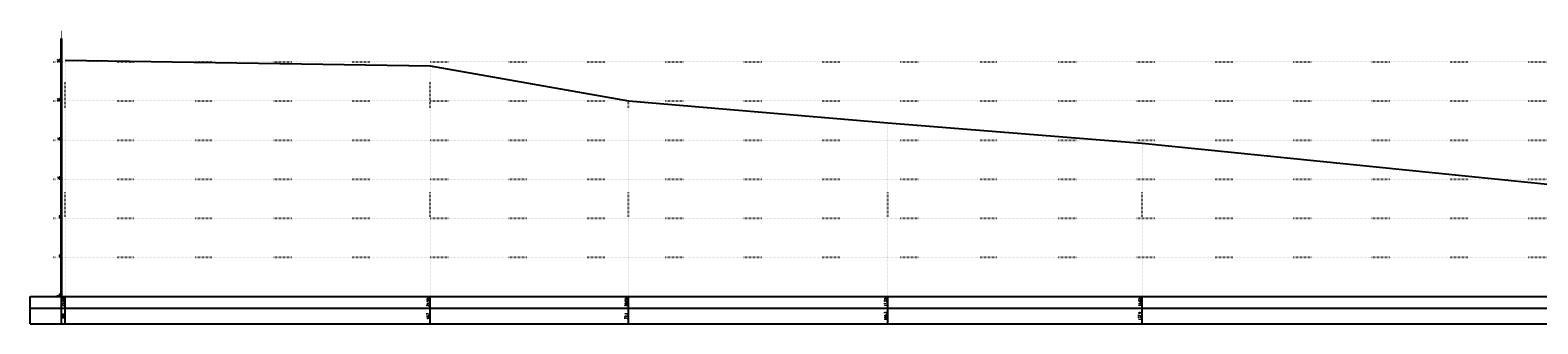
# Model space of a CAD drawing. Extents: x 391415 to 399140, y 3188456 to 3193757.
# Tile 2 of 6: x 391446 to 393376, y 3191315 to 3191690. Entities that reach past the tile are written whole.
import ezdxf
from ezdxf.enums import TextEntityAlignment as Align

# ---------------------------------------------------------------- set-up
doc = ezdxf.new("R2010")
doc.units = 0
doc.linetypes.add('X4', pattern=[1.6, 0, -1.6])
for name, color, linetype in [('DMX', 1, 'CONTINUOUS'), ('zdm1', 2, 'CONTINUOUS'), ('ZDMT5', 3, 'CONTINUOUS')]:
    doc.layers.add(name, color=color, linetype=linetype)
doc.styles.add('HZ', font='rs.shx', dxfattribs={"width": 0.8, "bigfont": 'hztxt.shx'})

msp = doc.modelspace()

# ---------------------------------------------------------------- linework, layer by layer
at = {"layer": 'DMX', "linetype": 'Continuous', "flags": 128}
msp.add_lwpolyline([(391491, 3191651.7), (391958.1, 3191644.7), (392212, 3191599.7), (392544.2, 3191571.7), (392869.7, 3191545.7), (393545, 3191477.6), (393845.2, 3191467.1), (394205.3, 3191449.8), (394505.5, 3191436.6), (394705.3, 3191428.2), (394925.4, 3191422.6), (395225.6, 3191409.2), (395505.5, 3191382.4)], dxfattribs=at)
at = {"layer": 'zdm1', "linetype": 'Continuous'}
for p, q in [((391485.5, 3191349.7), (391485.5, 3191679.7)), ((391486.5, 3191349.7), (391486.5, 3191679.7)), ((391446, 3191349.7), (391491, 3191349.7)), ((391446, 3191314.7), (391446, 3191349.7)), ((391486, 3191314.7), (391486, 3191349.7)), ((391491, 3191349.7), (398959.1, 3191349.7)), ((391446, 3191334.7), (398959.1, 3191334.7)), ((391446, 3191314.7), (398959.1, 3191314.7))]:
    msp.add_line(p, q, dxfattribs=at)
at = {"layer": 'zdm1', "linetype": 'X4'}
for p, q in [((391476, 3191649.7), (398969.1, 3191649.7)), ((391476, 3191599.7), (398969.1, 3191599.7)), ((391476, 3191549.7), (398969.1, 3191549.7)), ((391476, 3191499.7), (398969.1, 3191499.7)), ((391476, 3191449.7), (398969.1, 3191449.7)), ((391476, 3191399.7), (398969.1, 3191399.7)), ((391476, 3191349.7), (398969.1, 3191349.7))]:
    msp.add_line(p, q, dxfattribs=at)
at = {"layer": 'zdm1', "linetype": 'Continuous', "const_width": 1, "flags": 128}
for points in [[(391486, 3191679.7), (391486, 3191689.7)], [(391486, 3191659.7), (391486, 3191669.7)], [(391486, 3191639.7), (391486, 3191649.7)], [(391486, 3191619.7), (391486, 3191629.7)], [(391486, 3191599.7), (391486, 3191609.7)], [(391486, 3191579.7), (391486, 3191589.7)], [(391486, 3191559.7), (391486, 3191569.7)], [(391486, 3191539.7), (391486, 3191549.7)], [(391486, 3191519.7), (391486, 3191529.7)], [(391486, 3191499.7), (391486, 3191509.7)], [(391486, 3191479.7), (391486, 3191489.7)], [(391486, 3191459.7), (391486, 3191469.7)], [(391486, 3191439.7), (391486, 3191449.7)], [(391486, 3191419.7), (391486, 3191429.7)], [(391486, 3191399.7), (391486, 3191409.7)], [(391486, 3191379.7), (391486, 3191389.7)], [(391486, 3191359.7), (391486, 3191369.7)]]:
    msp.add_lwpolyline(points, dxfattribs=at)
at = {"layer": 'ZDMT5', "linetype": 'X4'}
for p, q in [((391491, 3191349.7), (391491, 3191651.7)), ((391958.1, 3191349.7), (391958.1, 3191644.7)), ((392212, 3191349.7), (392212, 3191599.7)), ((392544.2, 3191349.7), (392544.2, 3191571.7)), ((392869.7, 3191349.7), (392869.7, 3191545.7))]:
    msp.add_line(p, q, dxfattribs=at)
at = {"layer": 'ZDMT5', "linetype": 'Continuous'}
for p, q in [((391491, 3191314.7), (391491, 3191349.7)), ((391958.1, 3191314.7), (391958.1, 3191349.7)), ((392212, 3191314.7), (392212, 3191349.7)), ((392544.2, 3191314.7), (392544.2, 3191349.7)), ((392869.7, 3191314.7), (392869.7, 3191349.7))]:
    msp.add_line(p, q, dxfattribs=at)

# ---------------------------------------------------------------- texts
at = {"layer": 'zdm1', "linetype": 'Continuous', "style": 'HZ', "width": 0.8}
for s, p in [('25', (391485, 3191649.7)), ('20', (391485, 3191599.7)), ('15', (391485, 3191549.7)), ('10', (391485, 3191499.7)), ('5', (391485, 3191449.7)), ('0', (391485, 3191399.7)), ('-5', (391485, 3191349.7))]:
    msp.add_text(s, height=3, dxfattribs=at).set_placement(p, align=Align.RIGHT)
at = {"layer": 'ZDMT5', "linetype": 'Continuous', "style": 'HZ', "width": 0.8}
for s, p in [('25.20', (391490.5, 3191342.2)), ('24.50', (391957.6, 3191342.2)), ('20.00', (392211.5, 3191342.2)), ('17.20', (392543.7, 3191342.2)), ('14.60', (392869.2, 3191342.2)), ('0.0', (391490.5, 3191324.7)), ('46.7', (391957.6, 3191324.7)), ('72.1', (392211.5, 3191324.7)), ('105.3', (392543.7, 3191324.7)), ('137.9', (392869.2, 3191324.7))]:
    msp.add_text(s, height=3, rotation=90, dxfattribs=at).set_placement(p, align=Align.BOTTOM_CENTER)

doc.saveas('drawing.dxf')
